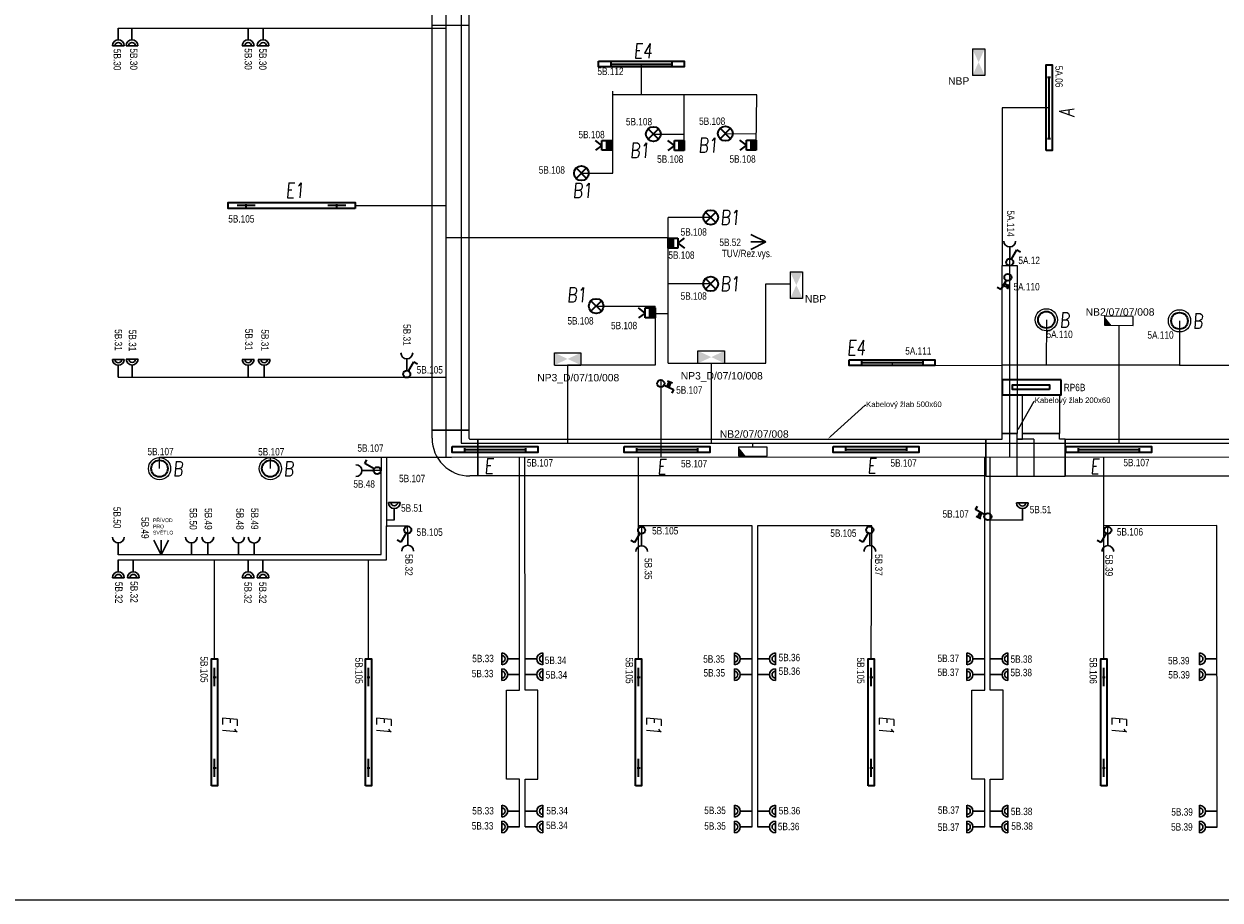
# Model space of a CAD drawing. Header units: millimetres. Extents: x 370888 to 505664, y 284292 to 447185.
# Tile 15 of 41: x 467278 to 483476, y 284292 to 296150. Entities that reach past the tile are written whole.
import ezdxf
from ezdxf import colors
from ezdxf.entities.mleader import LeaderData, LeaderLine
from ezdxf.enums import TextEntityAlignment as Align
from ezdxf.math import Vec2, Vec3

# ---------------------------------------------------------------- set-up
doc = ezdxf.new("R2010")
doc.units = ezdxf.units.MM
doc.header["$LTSCALE"] = 100
doc.layers.get('0').update_dxf_attribs({"color": 21, "linetype": 'CONTINUOUS'})
for name, color, linetype, lineweight in [('2DE_OBL', 91, 'CONTINUOUS', 35), ('2DE_OBL_L1', 91, 'CONTINUOUS', 35), ('CP_DETAL', 33, 'CONTINUOUS', 18), ('E_KABELOVY ŽLAB', 36, 'CONTINUOUS', 25), ('E_NOUZOVÉ+PP OSVĚTLENÍ', 60, 'CONTINUOUS', 25), ('E_ROZVADĚČE', 1, 'CONTINUOUS', 35), ('E_SVĚTLA POPIS', 130, 'CONTINUOUS', 30), ('E_VEDENÍ SILNOPROUD', 50, 'CONTINUOUS', 25), ('E_VEDENÍ_CBS', 214, 'CONTINUOUS', 25), ('E_VYPINACE', 170, 'CONTINUOUS', 35), ('E_ZÁSUVKY POPIS', 111, 'CONTINUOUS', 30), ('E_ZÁSUVKY-DVOJITE', 7, 'CONTINUOUS', 30), ('E_ZÁSUVKY.OST.+VYVODY', 11, 'CONTINUOUS', 30), ('E_ŽLABY', 40, 'CONTINUOUS', 15), ('U1 LIGHTING', 10, 'CONTINUOUS', 35)]:
    doc.layers.add(name, color=color, linetype=linetype, lineweight=lineweight)
for name, color, linetype in [('BEZPECNOSTNE SVETLA', 80, 'CONTINUOUS'), ('E_RÁM', 253, 'CONTINUOUS'), ('GC3_MEP_E_LV_SECURITY LIGHT', 80, 'CONTINUOUS'), ('PIKTOGRAMY', 210, 'CONTINUOUS'), ('PRIPOJKA 230V', 1, 'CONTINUOUS'), ('ŽLAB', 7, 'CONTINUOUS')]:
    doc.layers.add(name, color=color, linetype=linetype)
doc.styles.add('ARIAL', font='arial.ttf')
doc.styles.add('CP_ATTR', font='ROMANS.SHX')
doc.styles.add('CS-ROMANS', font='romans.shx', dxfattribs={"width": 0.75, "oblique": 5})
doc.styles.get("Standard").update_dxf_attribs({"font": 'arial.ttf'})
doc.styles.add('V+P_01_B3_E_FP_001$0$BLOCK', font='romans.shx', dxfattribs={"width": 0.8})

# ---------------------------------------------------------------- blocks, each defined once
blk = doc.blocks.new('A$C3423193F')
at = {"color": 1, "linetype": 'ByBlock'}
for p, q in [((80, 240), (0, 240)), ((80, 240), (160, 240)), ((80, 160), (80, 0))]:
    blk.add_line(p, q, dxfattribs=at)
for radius in [80, 45.2]:
    blk.add_arc((80, 240), radius, 180, 0, dxfattribs=at)
blk = doc.blocks.new('zasuvka_jednoducha')
at = {"color": 1, "lineweight": 30}
blk.add_line((19281, 12983), (19281, 13143), dxfattribs=at)
blk.add_arc((19281, 12903), 80, 0, 180, dxfattribs=at)
blk = doc.blocks.new('*U28', base_point=(57391, -22719))
at = {"lineweight": 30, "ltscale": 0.1}
for p, q in [((57291, -22519), (57391, -22719)), ((57391, -22719), (57391, -22519)), ((57391, -22719), (57491, -22519))]:
    blk.add_line(p, q, dxfattribs=at)
blk = doc.blocks.new('pripojka 230V')
at = {"layer": 'PRIPOJKA 230V', "color": 1, "xscale": -1}
blk.add_blockref('*U28', (0, -2, -40), dxfattribs=at)
blk = doc.blocks.new('*U30')
at = {"color": 0, "linetype": 'ByBlock'}
for p, q in [((24, 249.57), (96, 374.28)), ((96, 374.28), (143.56, 346.82))]:
    blk.add_line(p, q, dxfattribs=at)
blk.add_circle((0, 208), 48, dxfattribs=at)
blk = doc.blocks.new('prepinas-svetel-jednoduchy')
at = {"layer": 'E_VYPINACE', "rotation": 89.99999999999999}
blk.add_blockref('*U30', (208, 2), dxfattribs=at)
blk = doc.blocks.new('E')
at = {"layer": 'U1 LIGHTING', "style": 'CS-ROMANS', "oblique": 5, "width": 0.75}
blk.add_text('E', height=200, dxfattribs=at).set_placement((229480, 21709))
blk = doc.blocks.new('*U32', base_point=(28429, 5840))
at = {"linetype": 'ByBlock'}
blk.add_hatch(color=0, dxfattribs=at).paths.add_polyline_path([(28362, 5840), (28497, 5840), (28497, 5772), (28362, 5772)])
at = {"color": 0, "linetype": 'ByBlock'}
for p, q in [((28429, 5907), (28362, 5997)), ((28429, 5907), (28497, 5997)), ((28362, 5907), (28497, 5907)), ((28362, 5772), (28362, 5907)), ((28362, 5840), (28497, 5840)), ((28497, 5907), (28497, 5772)), ((28497, 5772), (28362, 5772))]:
    blk.add_line(p, q, dxfattribs=at)
blk = doc.blocks.new('pohybove-cidlo-svetla')
at = {"layer": 'E_VYPINACE', "rotation": 180}
blk.add_blockref('*U32', (-1, 30), dxfattribs=at)
blk = doc.blocks.new('*U24')
at = {"color": 0, "linetype": 'ByBlock'}
for p, q in [((24, 249.57), (96, 374.28)), ((96, 374.28), (143.56, 346.82))]:
    blk.add_line(p, q, dxfattribs=at)
blk.add_circle((0, 208), 48, dxfattribs=at)
blk = doc.blocks.new('tlacitko_prepinac_svetla')
at = {"layer": 'E_VYPINACE'}
for points in [[(16875, 8774), (16940, 8744)], [(16888, 8798), (16951, 8769)], [(16930, 8722), (16960, 8787)]]:
    blk.add_lwpolyline(points, dxfattribs=at)
at = {"layer": 'E_VYPINACE', "rotation": 180}
blk.add_blockref('*U24', (16937, 9090), dxfattribs=at)
blk = doc.blocks.new('*U4375')
for p, q in [((120, 260), (120, 370)), ((120, 370), (620, 370)), ((620, 370), (620, 260)), ((0, -250), (0, 250)), ((0, 250), (110, 250)), ((110, -250), (0, -250))]:
    blk.add_line(p, q)
for radius in [510, 10]:
    blk.add_arc((110, 260), radius, 270, 0)
at = {"style": 'CP_ATTR', "flags": 9}
for tag in ['NAME', 'PRODUCER', 'PRODUCT-TYPE', 'ARTICLE', 'FLOW', 'NUMBER', 'SYSTEM', 'FORM', 'SIZE', 'OTHER']:
    blk.add_attdef(tag, (0, 0), '', height=0.0001, dxfattribs=at)
blk = doc.blocks.new('*U4376')
for p, q in [((0, -250), (0, 250)), ((0, 250), (10960, 250)), ((10960, 250), (10960, -250)), ((10960, -250), (0, -250))]:
    blk.add_line(p, q)
at = {"style": 'CP_ATTR', "flags": 9}
for tag in ['NAME', 'PRODUCER', 'PRODUCT-TYPE', 'ARTICLE', 'FLOW', 'NUMBER', 'SYSTEM', 'FORM', 'SIZE', 'OTHER']:
    blk.add_attdef(tag, (0, 0), '', height=0.0001, dxfattribs=at)
blk = doc.blocks.new('*U4377')
for p, q in [((225, 325), (225, 325)), ((225, 325), (425, 325)), ((225, 250), (225, 325)), ((425, 325), (425, 325)), ((425, 250), (425, 325)), ((0, -250), (0, 250)), ((0, 250), (0, 250)), ((0, 250), (225, 250)), ((650, 250), (425, 250)), ((650, 250), (650, 250)), ((650, 250), (650, -250)), ((0, -250), (0, -250)), ((0, -250), (650, -250)), ((650, -250), (650, -250))]:
    blk.add_line(p, q)
at = {"style": 'CP_ATTR', "flags": 9}
for tag in ['NAME', 'PRODUCER', 'PRODUCT-TYPE', 'ARTICLE', 'FLOW', 'NUMBER', 'SYSTEM', 'FORM', 'SIZE', 'OTHER']:
    blk.add_attdef(tag, (0, 0), '', height=0.0001, dxfattribs=at)
blk = doc.blocks.new('*U4378')
for p, q in [((0, -100), (0, 100)), ((0, 100), (2275, 100)), ((2275, 100), (2275, -100)), ((2275, -100), (0, -100))]:
    blk.add_line(p, q)
at = {"style": 'CP_ATTR', "flags": 9}
for tag in ['NAME', 'PRODUCER', 'PRODUCT-TYPE', 'ARTICLE', 'FLOW', 'NUMBER', 'SYSTEM', 'FORM', 'SIZE', 'OTHER']:
    blk.add_attdef(tag, (0, 0), '', height=0.0001, dxfattribs=at)
blk = doc.blocks.new('2DELLI009_CZ')
for p, q in [((-0.5, 0.1), (-0.5, -0.1)), ((-0.5, 0), (0.5, 0)), ((0.5, 0.1), (0.5, -0.1))]:
    blk.add_line(p, q)
blk.add_lwpolyline([(-0.7, 0.2), (0.7, 0.2), (0.7, -0.2), (-0.7, -0.2)], close=True)
at = {"linetype": 'ByBlock', "style": 'CP_ATTR', "flags": 9}
for tag, p in [('NAME', (-0.092, -0.018)), ('GROUP', (-0.092, -0.018)), ('NUMBER', (-0.092, -0.018)), ('PRODUCER', (-0.092, -0.018)), ('ARTICLE', (-0.092, -0.018)), ('CHARACTER', (-0.092, -0.018)), ('VOLTAGE', (-0.092, -0.019)), ('WEIGHT', (-0.092, -0.018)), ('OTHER', (-0.092, -0.018)), ('PRODUCT-TYPE', (-0.092, -0.019)), ('ORDER-NO', (-0.092, -0.019)), ('POWER', (-0.092, -0.019))]:
    blk.add_attdef(tag, text='', height=0.00005, dxfattribs=at).set_placement(p, align=Align.MIDDLE_LEFT)
blk = doc.blocks.new('*U48')
at = {"layer": 'GC3_MEP_E_LV_SECURITY LIGHT', "linetype": 'ByBlock'}
for p, q in [((135, 59), (-255, 61)), ((-255, 61), (-255, -59)), ((135, -61), (135, 59)), ((-255, -59), (135, -61))]:
    blk.add_line(p, q, dxfattribs=at)
at = {"layer": 'GC3_MEP_E_LV_SECURITY LIGHT'}
blk.add_solid([(-255, 61), (-255, -59), (-158, -60)], dxfattribs=at)
at = {"layer": 'BEZPECNOSTNE SVETLA', "style": 'ARIAL'}
blk.add_attdef('BEZ.SV', (52, -54), '', height=100, dxfattribs=at)
blk = doc.blocks.new('V+P_01_B3_E_FP_001$0$E-LI-35')
at = {"layer": 'E_NOUZOVÉ+PP OSVĚTLENÍ', "linetype": 'ByBlock'}
for p, q in [((-10.88, -1.92), (10.88, -1.92)), ((-10.88, -12.08), (-10.88, -1.92)), ((10.88, -1.92), (10.88, -12.08)), ((-10.88, -12.08), (10.88, -12.08))]:
    blk.add_line(p, q, dxfattribs=at)
at = {"layer": 'E_NOUZOVÉ+PP OSVĚTLENÍ'}
blk.add_solid([(-10.88, -12.08), (-10.88, -1.92), (10.88, -1.92), (10.88, -12.08)], dxfattribs=at)
at = {"layer": 'E_NOUZOVÉ+PP OSVĚTLENÍ', "style": 'V+P_01_B3_E_FP_001$0$BLOCK', "width": 0.8, "flags": 8}
for tag, p in [('DIVERS.1', (-17.93, -2.11)), ('DIVERS.2', (-16.41, -11.97))]:
    blk.add_attdef(tag, text='', height=7.25, dxfattribs=at).set_placement(p, align=Align.RIGHT)
at = {"layer": 'E_NOUZOVÉ+PP OSVĚTLENÍ', "style": 'V+P_01_B3_E_FP_001$0$BLOCK', "width": 0.8}
for tag, p, height, flags in [('BLOCKNAME', (-6.79, -1.4), 2.54, 3), ('LEISTUNG', (13.35, -11.99), 7.25, 8)]:
    blk.add_attdef(tag, p, '', height=height, dxfattribs=dict(at, flags=flags))
blk.add_attdef('STROMKREIS', text='', height=7.25, dxfattribs=at).set_placement((-11.76, -23.81), align=Align.BOTTOM_CENTER)
blk = doc.blocks.new('*U49')
at = {"layer": 'GC3_MEP_E_LV_SECURITY LIGHT', "xscale": 16.54563019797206, "yscale": 16.54563022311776, "zscale": 16.54563022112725}
blk.add_blockref('V+P_01_B3_E_FP_001$0$E-LI-35', (0, 116), dxfattribs=at)
at = {"layer": 'PIKTOGRAMY', "style": 'ARIAL'}
blk.add_attdef('PIKTOGRAM', (162, -40), '', height=100, dxfattribs=at)
blk = doc.blocks.new('*U61')
at = {"layer": 'GC3_MEP_E_LV_SECURITY LIGHT', "xscale": 16.54563019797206, "yscale": 16.54563022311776, "zscale": 16.54563022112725, "rotation": 270.2193183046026}
blk.add_blockref('V+P_01_B3_E_FP_001$0$E-LI-35', (116, 0), dxfattribs=at)
at = {"layer": 'PIKTOGRAMY', "style": 'ARIAL'}
blk.add_attdef('PIKTOGRAM', (162, -40), '', height=100, dxfattribs=at)
blk = doc.blocks.new('2DELLI018_CZ')
for p, q in [((-0.6, 0), (-0.4, 0)), ((-0.5, 0.1), (-0.5, -0.1)), ((0.4, 0), (0.6, 0)), ((0.5, 0.1), (0.5, -0.1))]:
    blk.add_line(p, q)
blk.add_lwpolyline([(-0.7, 0.2), (0.7, 0.2), (0.7, -0.2), (-0.7, -0.2)], close=True)
at = {"linetype": 'ByBlock', "style": 'CP_ATTR', "flags": 9}
for tag, p in [('NAME', (-0.092, -0.018)), ('GROUP', (-0.092, -0.018)), ('NUMBER', (-0.092, -0.018)), ('PRODUCER', (-0.092, -0.018)), ('ARTICLE', (-0.092, -0.018)), ('CHARACTER', (-0.092, -0.018)), ('VOLTAGE', (-0.092, -0.019)), ('WEIGHT', (-0.092, -0.018)), ('OTHER', (-0.092, -0.018)), ('PRODUCT-TYPE', (-0.092, -0.019)), ('ORDER-NO', (-0.092, -0.019)), ('POWER', (-0.092, -0.019))]:
    blk.add_attdef(tag, text='', height=0.00005, dxfattribs=at).set_placement(p, align=Align.MIDDLE_LEFT)
blk = doc.blocks.new('E1')
at = {"layer": 'U1 LIGHTING', "style": 'CS-ROMANS', "oblique": 5, "width": 0.75}
blk.add_text('E1', height=200, dxfattribs=at).set_placement((229480, 21709))
blk = doc.blocks.new('2DELPH010_CZ')
blk.add_ellipse((0, 0), major_axis=(-0.053, 0.053), ratio=1, start_param=3.926991, end_param=10.210176)
at = {"layer": 'CP_DETAL'}
blk.add_ellipse((0, 0), major_axis=(-0.0707, 0.0707), ratio=1, start_param=3.926991, end_param=10.210176, dxfattribs=at)
at = {"linetype": 'ByBlock', "style": 'CP_ATTR', "flags": 9}
for tag in ['NAME', 'GROUP', 'NUMBER', 'PRODUCER', 'ARTICLE', 'PRODUCT-TYPE', 'ORDER-NO', 'CHARACTER', 'POWER', 'VOLTAGE', 'WEIGHT', 'OTHER']:
    blk.add_attdef(tag, text='', height=0.00000005, dxfattribs=at).set_placement((0, 0), align=Align.MIDDLE_LEFT)
blk = doc.blocks.new('B')
at = {"layer": 'U1 LIGHTING', "style": 'CS-ROMANS', "oblique": 5, "width": 0.75}
blk.add_text('B', height=200, dxfattribs=at).set_placement((229480, 21709))
blk = doc.blocks.new('*U4384')
for p, q in [((0, -250), (0, 250)), ((0, 250), (6877, 250)), ((6877, 250), (6877, -250)), ((6877, -250), (0, -250))]:
    blk.add_line(p, q)
at = {"style": 'CP_ATTR', "flags": 9}
for tag in ['NAME', 'PRODUCER', 'PRODUCT-TYPE', 'ARTICLE', 'FLOW', 'NUMBER', 'SYSTEM', 'FORM', 'SIZE', 'OTHER']:
    blk.add_attdef(tag, (0, 0), '', height=0.0001, dxfattribs=at)
blk = doc.blocks.new('E4')
at = {"layer": 'U1 LIGHTING', "style": 'CS-ROMANS', "oblique": 5, "width": 0.75}
blk.add_text('E4', height=200, dxfattribs=at).set_placement((229480, 21709))
blk = doc.blocks.new('2DELLI_01_CZ')
for p, q in [((-0.354, 0.354), (0.354, -0.354)), ((-0.354, -0.354), (0.354, 0.354))]:
    blk.add_line(p, q)
blk.add_circle((0, 0), 0.5)
at = {"linetype": 'ByBlock', "style": 'CP_ATTR', "flags": 9}
for tag, p in [('NAME', (-0.092, -0.018)), ('GROUP', (-0.092, -0.018)), ('NUMBER', (-0.092, -0.018)), ('PRODUCER', (-0.092, -0.018)), ('ARTICLE', (-0.092, -0.018)), ('CHARACTER', (-0.092, -0.018)), ('VOLTAGE', (-0.092, -0.019)), ('WEIGHT', (-0.092, -0.018)), ('OTHER', (-0.092, -0.018)), ('PRODUCT-TYPE', (-0.092, -0.019)), ('ORDER-NO', (-0.092, -0.019)), ('POWER', (-0.092, -0.019))]:
    blk.add_attdef(tag, text='', height=0.00005, dxfattribs=at).set_placement(p, align=Align.MIDDLE_LEFT)
blk = doc.blocks.new('B1')
at = {"layer": 'U1 LIGHTING', "style": 'CS-ROMANS', "oblique": 5, "width": 0.75}
blk.add_text('B1', height=200, dxfattribs=at).set_placement((229480, 21709))
blk = doc.blocks.new('Rozvaděč')
at = {"layer": 'E_ROZVADĚČE'}
blk.add_lwpolyline([(2, 6), (802, 6), (802, 206), (2, 206), (2, 6)], dxfattribs=at)
blk.add_lwpolyline([(161, 134), (664, 134), (664, 73), (161, 73)], close=True, dxfattribs=at)
blk = doc.blocks.new('*U4391')
for p, q in [((75, 325), (75, 325)), ((75, 325), (575, 325)), ((75, 250), (75, 325)), ((575, 325), (575, 325)), ((575, 250), (575, 325)), ((0, -250), (0, 250)), ((0, 250), (0, 250)), ((0, 250), (75, 250)), ((650, 250), (575, 250)), ((650, 250), (650, 250)), ((650, 250), (650, -250)), ((0, -250), (0, -250)), ((0, -250), (650, -250)), ((650, -250), (650, -250))]:
    blk.add_line(p, q)
at = {"style": 'CP_ATTR', "flags": 9}
for tag in ['NAME', 'PRODUCER', 'PRODUCT-TYPE', 'ARTICLE', 'FLOW', 'NUMBER', 'SYSTEM', 'FORM', 'SIZE', 'OTHER']:
    blk.add_attdef(tag, (0, 0), '', height=0.0001, dxfattribs=at)
blk = doc.blocks.new('*U4392')
for p, q in [((0, -250), (0, 250)), ((0, 250), (5050, 250)), ((5050, 250), (5050, -250)), ((5050, -250), (0, -250))]:
    blk.add_line(p, q)
at = {"linetype": 'ByBlock', "style": 'CP_ATTR', "flags": 9}
for tag in ['NAME', 'PRODUCER', 'PRODUCT-TYPE', 'ARTICLE', 'FLOW', 'NUMBER', 'SYSTEM', 'FORM', 'SIZE', 'OTHER']:
    blk.add_attdef(tag, (0, 0), '', height=0.0001, dxfattribs=at)
blk = doc.blocks.new('*U4393')
for p, q in [((0, -250), (0, 250)), ((0, 250), (526, 250)), ((526, 250), (526, -250)), ((526, -250), (0, -250))]:
    blk.add_line(p, q)
at = {"linetype": 'ByBlock', "style": 'CP_ATTR', "flags": 9}
for tag in ['NAME', 'PRODUCER', 'PRODUCT-TYPE', 'ARTICLE', 'FLOW', 'NUMBER', 'SYSTEM', 'FORM', 'SIZE', 'OTHER']:
    blk.add_attdef(tag, (0, 0), '', height=0.0001, dxfattribs=at)
blk = doc.blocks.new('A')
at = {"layer": 'U1 LIGHTING', "style": 'CS-ROMANS', "oblique": 5, "width": 0.75}
blk.add_text('A', height=200, dxfattribs=at).set_placement((229480, 21709))

msp = doc.modelspace()

# ---------------------------------------------------------------- linework, layer by layer
at = {"layer": 'E_RÁM', "color": 252, "true_color": 0x939598}
msp.add_lwpolyline([(493617, 284292), (467037, 284292), (467037, 307972), (493617, 307972)], close=True, dxfattribs=at)
at = {"layer": 'E_VEDENÍ SILNOPROUD'}
for p, q in [((472992, 302080), (472992, 290285)), ((468556, 296095), (473001, 296095)), ((475638, 295608), (475638, 295192)), ((475252, 295192), (475252, 295242)), ((477202, 295192), (475252, 295192)), ((475252, 294130), (475252, 295192)), ((476220, 294505), (476220, 295192)), ((477196, 294509), (477202, 295192)), ((481161, 295016), (480527, 295016)), ((480527, 295016), (480527, 292882)), ((475802, 294660), (476220, 294660)), ((476777, 294667), (477197, 294663)), ((474827, 294130), (475252, 294130)), ((471762, 293692), (472992, 293692)), ((476578, 293532), (476002, 293532)), ((476002, 291557), (476002, 293532)), ((476002, 293257), (473001, 293257)), ((480527, 292882), (480627, 292878)), ((480627, 292878), (480628, 292973)), ((480627, 290290), (480627, 292882)), ((476578, 292632), (476002, 292632)), ((475027, 292332), (475827, 292332)), ((475827, 292232), (475827, 292332)), ((475827, 292232), (476002, 292232)), ((475827, 292232), (475827, 291532)), ((481124, 292146), (481121, 291532)), ((482927, 292132), (482927, 291532)), ((475827, 291532), (474641, 291532)), ((476002, 291557), (476586, 291557)), ((479035, 291566), (479035, 291526)), ((479035, 291526), (480527, 291532)), ((482927, 291532), (480527, 291532)), ((482927, 291532), (483977, 291532)), ((468556, 291370), (472992, 291370)), ((475902, 291332), (475903, 290287)), ((469114, 290132), (469114, 290285)), ((469114, 290285), (473069, 290285)), ((470614, 290285), (470614, 290132)), ((472114, 290285), (472114, 290105)), ((472189, 290285), (472189, 289343)), ((473069, 290285), (488464, 290295)), ((473989, 289357), (473989, 290286)), ((474064, 287135), (474062, 290286)), ((475602, 287557), (475601, 290287)), ((480289, 289357), (480289, 290290)), ((480364, 287135), (480362, 290290)), ((481902, 287557), (481900, 290291)), ((469114, 290132), (469114, 290132)), ((469114, 290132), (469114, 290132)), ((469114, 290132), (469114, 290132)), ((469114, 290132), (469114, 290132)), ((472114, 290105), (472014, 290105)), ((472114, 288970), (472114, 290105)), ((472293, 289432), (472189, 289432)), ((472189, 288895), (472189, 289357)), ((472189, 289357), (472473, 289357)), ((472475, 289255), (472473, 289357)), ((473989, 287135), (473989, 289357)), ((477139, 289357), (475601, 289357)), ((475644, 289249), (475644, 289357)), ((477139, 285282), (477139, 289357)), ((478759, 289357), (477214, 289357)), ((477214, 289357), (477214, 285282)), ((478752, 287557), (478759, 289357)), ((480289, 287135), (480289, 289357)), ((480799, 289432), (480363, 289432)), ((483433, 289361), (481903, 289357)), ((481956, 289249), (481956, 289357)), ((483439, 285281), (483433, 289361)), ((468556, 288970), (472114, 288970)), ((468556, 288895), (472189, 288895)), ((469860, 287557), (469860, 288895)), ((471944, 287557), (471944, 288895)), ((473814, 285930), (473814, 287135)), ((473814, 287135), (473989, 287135)), ((474239, 287135), (474064, 287135)), ((474239, 285930), (474239, 287135)), ((480114, 285930), (480114, 287135)), ((480114, 287135), (480289, 287135)), ((480539, 287135), (480364, 287135)), ((480539, 285930), (480539, 287135)), ((473989, 285930), (473814, 285930)), ((473989, 285282), (473989, 285930)), ((474064, 285282), (474064, 285930)), ((474064, 285930), (474239, 285930)), ((480289, 285930), (480114, 285930)), ((480289, 285282), (480289, 285930)), ((480364, 285282), (480364, 285930)), ((480364, 285930), (480539, 285930))]:
    msp.add_line(p, q, dxfattribs=at)
at = {"layer": 'E_VEDENÍ_CBS'}
for p, q in [((473199, 301857), (473199, 290474)), ((477323, 292632), (477654, 292633)), ((477327, 291557), (477323, 292632)), ((482104, 292072), (482104, 290474)), ((474641, 291532), (474641, 290474)), ((476586, 291557), (477327, 291557)), ((476586, 291557), (476586, 290474)), ((473199, 290474), (485707, 290474)), ((477150, 290422), (477150, 290474))]:
    msp.add_line(p, q, dxfattribs=at)
at = {"layer": 'E_ŽLABY'}
msp.add_line((472805, 296132), (473305, 296132), dxfattribs=at)

# ---------------------------------------------------------------- block references
msp.add_blockref('E1', (241340, 272090))
for name, p, rotation in [('Rozvaděč', (481328, 291338), 180), ('E1', (448258, 516259), 270), ('E1', (450342, 516259), 270), ('E1', (454000, 516259), 270), ('E1', (457150, 516259), 270), ('E1', (460300, 516259), 270)]:
    msp.add_blockref(name, p, dxfattribs=dict(rotation=rotation))
at = {"layer": '2DE_OBL'}
for name, p, xscale, yscale, zscale in [('2DELLI_01_CZ', (475802, 294660), 200, 200, 100), ('2DELLI_01_CZ', (476777, 294667), 200, 200, 100), ('2DELLI_01_CZ', (474827, 294130), 200, 200, 100), ('2DELLI_01_CZ', (476578, 293532), 200, 200, 100), ('2DELLI_01_CZ', (476578, 292632), 200, 200, 100), ('2DELLI_01_CZ', (475027, 292332), 200, 200, 100), ('2DELPH010_CZ', (481124, 292146), 1500, 1500, 252.5252525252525), ('2DELPH010_CZ', (482927, 292132), 1500, 1500, 252.5252525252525), ('2DELPH010_CZ', (469114, 290132), 1500, 1500, 252.5252525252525), ('2DELPH010_CZ', (470614, 290132), 1500, 1500, 252.5252525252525)]:
    msp.add_blockref(name, p, dxfattribs=dict(at, xscale=xscale, yscale=yscale, zscale=zscale))
at = {"layer": '2DE_OBL', "xscale": 1228.571428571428, "yscale": 200, "zscale": 1000}
for p, rotation in [((470902, 293692), 180), ((469860, 286697), 89.99999999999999), ((471944, 286697), 89.99999999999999), ((475602, 286697), 89.99999999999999), ((478752, 286697), 89.99999999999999), ((481902, 286697), 89.99999999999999)]:
    msp.add_blockref('2DELLI018_CZ', p, dxfattribs=dict(at, rotation=rotation))
at = {"layer": '2DE_OBL_L1', "xscale": 828.5714285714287, "yscale": 200, "zscale": 1000}
for p in [(475638, 295608), (479035, 291566), (473657, 290390), (475986, 290390), (478816, 290391), (481967, 290390)]:
    msp.add_blockref('2DELLI009_CZ', p, dxfattribs=at)
at = {"layer": '2DE_OBL_L1', "xscale": 828.5714285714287, "yscale": 200, "zscale": 1000, "rotation": 90}
msp.add_blockref('2DELLI009_CZ', (481161, 295016), dxfattribs=at)
at = {"layer": 'E_NOUZOVÉ+PP OSVĚTLENÍ'}
ref = msp.add_blockref('*U61', (480206, 295632), dxfattribs=at)
ref.add_attrib('PIKTOGRAM', 'NBP', (479793, 295329), dxfattribs={"height": 100, "style": 'ARIAL'})
ref = msp.add_blockref('*U61', (477738, 292615), dxfattribs=at)
ref.add_attrib('PIKTOGRAM', 'NBP', (477855, 292380), dxfattribs={"height": 100, "style": 'ARIAL'})
ref = msp.add_blockref('*U48', (482164, 292132), dxfattribs=at)
ref.add_attrib('BEZ.SV', 'NB2/07/07/008', (481656, 292202), dxfattribs={"layer": 'BEZPECNOSTNE SVETLA', "height": 100, "style": 'ARIAL'})
ref = msp.add_blockref('*U49', (474641, 291616), dxfattribs=at)
ref.add_attrib('PIKTOGRAM', 'NP3_D/07/10/008', (474229, 291313), dxfattribs={"height": 100, "style": 'ARIAL'})
ref = msp.add_blockref('*U49', (476586, 291641), dxfattribs=at)
ref.add_attrib('PIKTOGRAM', 'NP3_D/07/10/008', (476173, 291338), dxfattribs={"height": 100, "style": 'ARIAL'})
ref = msp.add_blockref('*U48', (477210, 290362), dxfattribs=at)
ref.add_attrib('BEZ.SV', 'NB2/07/07/008', (476702, 290550), dxfattribs={"layer": 'BEZPECNOSTNE SVETLA', "height": 100, "style": 'ARIAL'})
at = {"layer": 'E_VEDENÍ_CBS', "rotation": 90}
msp.add_blockref('A', (503208, 65413), dxfattribs=at)
at = {"layer": 'E_VYPINACE'}
for p, rotation in [((472460, 291411), 270), ((472478, 289303), 89.99999999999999), ((475644, 289298), 89.99999999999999), ((478735, 289302), 89.99999999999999), ((481958, 289298), 89.99999999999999)]:
    msp.add_blockref('prepinas-svetel-jednoduchy', p, dxfattribs=dict(at, rotation=rotation))
at = {"layer": 'E_ZÁSUVKY-DVOJITE', "xscale": -1, "rotation": 180}
for p in [(468476, 296095), (468661, 296095), (470234, 296095), (470436, 296095), (468476, 288895), (468679, 288895), (470234, 288895), (470435, 288895)]:
    msp.add_blockref('A$C3423193F', p, dxfattribs=at)
at = {"layer": 'E_ZÁSUVKY-DVOJITE'}
for p in [(468476, 291370), (468663, 291374), (470234, 291370), (470451, 291370), (472213, 289432), (480719, 289430)]:
    msp.add_blockref('A$C3423193F', p, dxfattribs=at)
for p, rotation in [((473989, 287477), 89.99999999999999), ((474064, 287637), 270), ((477139, 287477), 89.99999999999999), ((477214, 287637), 270), ((480289, 287477), 89.99999999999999), ((480364, 287637), 270), ((483439, 287477), 89.99999999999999), ((473989, 287263), 89.99999999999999), ((474064, 287423), 270), ((477139, 287263), 89.99999999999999), ((477214, 287423), 270), ((480289, 287263), 89.99999999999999), ((480364, 287423), 270), ((483439, 287263), 89.99999999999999), ((473989, 285416), 89.99999999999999), ((474064, 285576), 270), ((477139, 285416), 89.99999999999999), ((477214, 285576), 270), ((480289, 285416), 89.99999999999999), ((480364, 285576), 270), ((483439, 285415), 89.99999999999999), ((473989, 285202), 89.99999999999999), ((474064, 285362), 270), ((477139, 285202), 89.99999999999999), ((477214, 285362), 270), ((480289, 285202), 89.99999999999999), ((480360, 285362), 270), ((483439, 285201), 89.99999999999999)]:
    msp.add_blockref('A$C3423193F', p, dxfattribs=dict(at, rotation=rotation))
at = {"layer": 'E_ZÁSUVKY.OST.+VYVODY', "rotation": 89.99999999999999}
msp.add_blockref('pripojka 230V', (477321, 293199), dxfattribs=at)
at = {"layer": 'E_ZÁSUVKY.OST.+VYVODY', "color": 1}
for name, p, rotation in [('zasuvka_jednoducha', (499909, 306115), 180), ('zasuvka_jednoducha', (491744, 304601), 180), ('tlacitko_prepinac_svetla', (486227, 275185), 94.99999999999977), ('zasuvka_jednoducha', (458871, 309386), 270), ('tlacitko_prepinac_svetla', (471449, 306418), 270), ('zasuvka_jednoducha', (487837, 302109), 180), ('zasuvka_jednoducha', (488827, 302109), 180), ('zasuvka_jednoducha', (489049, 302108), 180), ('zasuvka_jednoducha', (489465, 302108), 180), ('zasuvka_jednoducha', (489676, 302107), 180)]:
    msp.add_blockref(name, p, dxfattribs=dict(at, rotation=rotation))
for name, p in [('tlacitko_prepinac_svetla', (463666, 283839)), ('zasuvka_jednoducha', (453194, 276112)), ('zasuvka_jednoducha', (456362, 276105)), ('zasuvka_jednoducha', (459452, 276108)), ('zasuvka_jednoducha', (462675, 276106))]:
    msp.add_blockref(name, p, dxfattribs=at)
at = {"layer": 'E_ZÁSUVKY.OST.+VYVODY'}
msp.add_blockref('pripojka 230V', (469137, 288965), dxfattribs=at)
at = {"layer": 'E_ŽLABY'}
for name, p, rotation in [('*U4376', (473055, 301612), 270), ('*U4378', (480627, 290606), 90), ('*U4393', (481052, 290606), 90)]:
    msp.add_blockref(name, p, dxfattribs=dict(at, rotation=rotation))
for name, p in [('E4', (246054, 273977)), ('B1', (246006, 272630)), ('B1', (246931, 272700)), ('B1', (245229, 272086)), ('B1', (247228, 271723)), ('B1', (247228, 270823)), ('B1', (245153, 270676)), ('B', (251824, 270334)), ('B', (253627, 270320)), ('E4', (248944, 269960)), ('*U4384', (473425, 290282)), ('*U4392', (481377, 290281)), ('B', (239814, 268320)), ('B', (241314, 268320))]:
    msp.add_blockref(name, p, dxfattribs=at)
at = {"layer": 'E_ŽLABY', "zscale": 50, "rotation": 270}
msp.add_blockref('*U4375', (473055, 290652), dxfattribs=at)
at = {"layer": 'E_ŽLABY', "zscale": 50}
for name, p in [('*U4377', (480302, 290281)), ('*U4391', (480727, 290281))]:
    msp.add_blockref(name, p, dxfattribs=at)
at = {"layer": 'U1 LIGHTING'}
for p in [(244034, 268358), (246374, 268349), (249217, 268362), (252238, 268353)]:
    msp.add_blockref('E', p, dxfattribs=at)
at = {"layer": 'ŽLAB'}
for name, p, rotation in [('pohybove-cidlo-svetla', (475143, 294506), 270), ('pohybove-cidlo-svetla', (476123, 294504), 270), ('pohybove-cidlo-svetla', (477098, 294509), 270), ('pohybove-cidlo-svetla', (476098, 293186), 89.99999999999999), ('prepinas-svetel-jednoduchy', (480626, 292925), 270), ('pohybove-cidlo-svetla', (475726, 292237), 270)]:
    msp.add_blockref(name, p, dxfattribs=dict(at, rotation=rotation))
msp.add_blockref('prepinas-svetel-jednoduchy', (472062, 290103), dxfattribs=at)

# ---------------------------------------------------------------- texts
at = {"layer": 'E_SVĚTLA POPIS', "width": 0.8}
for s, p in [('5B.112', (475044, 295459)), ('5B.108', (475430, 294778)), ('5B.108', (476421, 294784)), ('5B.108', (474788, 294603)), ('5B.108', (475853, 294271)), ('5B.108', (476833, 294273)), ('5B.108', (474250, 294124)), ('5B.105', (470045, 293462)), ('5B.108', (476171, 293285)), ('5B.108', (476005, 292972)), ('5A.12', (480745, 292900)), ('5A.110', (480679, 292544)), ('5B.108', (476171, 292418)), ('5B.108', (474638, 292082)), ('5B.108', (475228, 292018)), ('5A.110', (481126, 291899)), ('5A.110', (482493, 291890)), ('5A.111', (479213, 291675)), ('5B.105', (472597, 291419)), ('5B.107', (476111, 291146)), ('5B.107', (471794, 290360)), ('5B.107', (468951, 290313)), ('5B.107', (470450, 290310)), ('5B.107', (474089, 290160)), ('5B.107', (476176, 290149)), ('5B.107', (479013, 290158)), ('5B.107', (482167, 290164)), ('5B.107', (472358, 289948)), ('5B.51', (472385, 289548)), ('5B.107', (479718, 289469)), ('5B.51', (480898, 289528)), ('5B.105', (475785, 289241)), ('5B.105', (478198, 289209)), ('5B.106', (482079, 289226))]:
    msp.add_text(s, height=100, dxfattribs=at).set_placement(p)
for s, p in [('5A.06', (481246, 295584)), ('5B.105', (469668, 287590)), ('5B.105', (471765, 287574)), ('5B.105', (475426, 287576)), ('5B.105', (478559, 287575)), ('5B.106', (481709, 287573))]:
    msp.add_text(s, height=100, rotation=270, dxfattribs=at).set_placement(p)
at = {"layer": 'E_ZÁSUVKY POPIS', "width": 0.8}
for s, p in [('5B.30', (468492, 295813)), ('5B.30', (468715, 295819)), ('5B.30', (470266, 295821)), ('5B.30', (470463, 295819)), ('5A.114', (480591, 293626)), ('5B.31', (472415, 292087)), ('5B.31', (468508, 292019)), ('5B.31', (468698, 292011)), ('5B.31', (470274, 292024)), ('5B.31', (470493, 292017)), ('5B.50', (468490, 289614)), ('5B.49', (468869, 289476)), ('5B.50', (469521, 289597)), ('5B.49', (469726, 289597)), ('5B.48', (470154, 289596)), ('5B.49', (470353, 289599)), ('5B.32', (472442, 288974)), ('5B.35', (475683, 288922)), ('5B.37', (478804, 288974)), ('5B.39', (481924, 288967)), ('5B.32', (468513, 288599)), ('5B.32', (468720, 288608)), ('5B.32', (470262, 288598)), ('5B.32', (470462, 288598))]:
    msp.add_text(s, height=100, rotation=270, dxfattribs=at).set_placement(p)
for s, p in [('5B.52', (476696, 293144)), ('TUV/Rez.vys.', (476728, 292994)), ('RP6B', (481360, 291180)), ('5B.48', (471739, 289874)), ('5B.105', (472595, 289222)), ('5B.33', (473349, 287512)), ('5B.34', (474332, 287487)), ('5B.35', (476477, 287505)), ('5B.36', (477498, 287525)), ('5B.37', (479650, 287514)), ('5B.38', (480639, 287504)), ('5B.39', (482771, 287483)), ('5B.33', (473343, 287308)), ('5B.34', (474343, 287290)), ('5B.35', (476481, 287318)), ('5B.36', (477498, 287340)), ('5B.37', (479650, 287325)), ('5B.38', (480637, 287322)), ('5B.39', (482775, 287291)), ('5B.33', (473349, 285451)), ('5B.34', (474352, 285452)), ('5B.35', (476491, 285456)), ('5B.36', (477499, 285452)), ('5B.37', (479655, 285460)), ('5B.38', (480643, 285442)), ('5B.39', (482816, 285435)), ('5B.33', (473343, 285247)), ('5B.34', (474349, 285253)), ('5B.35', (476491, 285245)), ('5B.36', (477488, 285238)), ('5B.37', (479653, 285229)), ('5B.38', (480649, 285244)), ('5B.39', (482813, 285232))]:
    msp.add_text(s, height=100, dxfattribs=at).set_placement(p)
at = {"layer": 'E_ZÁSUVKY POPIS', "insert": (469025, 289457), "char_height": 50, "attachment_point": 1}
msp.add_mtext_dynamic_manual_height_columns('PŘÍVOD PRO SVĚTLO', width=210, gutter_width=12.5, heights=[0], dxfattribs=at)

# ---------------------------------------------------------------- leaders
at = {"layer": 'E_KABELOVY ŽLAB'}
ml = msp.add_multileader_mtext('Standard', dxfattribs=at)
ml.set_content('Kabelový žlab 200x60', color=256, style='ARIAL')
ml.set_leader_properties()
ml.build(insert=Vec2(0, 0))
ml.multileader.update_dxf_attribs({"arrow_head_size": 50})
ctx = ml.context
ctx.base_point, ctx.char_height, ctx.arrow_head_size, ctx.plane_origin = Vec3(480965, 291046), 75, 50, Vec3(480709, 290617)
notes = []
notes.append((ctx, [(0, (1, 1, 0), (480957, 291046), (1, 0), 8, [(0, [(480721, 290626)], 0, [])])]))
ctx.mtext.insert, ctx.mtext.flow_direction = Vec3(480967, 291095), 5
ml = msp.add_multileader_mtext('Standard', dxfattribs=at)
ml.set_content('Kabelový žlab 500x60', color=256, style='ARIAL')
ml.set_leader_properties()
ml.build(insert=Vec2(0, 0))
ml.multileader.update_dxf_attribs({"arrow_head_size": 50})
ctx = ml.context
ctx.base_point, ctx.char_height, ctx.arrow_head_size, ctx.plane_origin = Vec3(478680, 290991), 75, 50, Vec3(478153, 290524)
notes.append((ctx, [(0, (1, 1, 0), (478672, 290991), (1, 0), 8, [(0, [(478165, 290534)], 0, [])])]))
ctx.mtext.insert, ctx.mtext.flow_direction = Vec3(478682, 291040), 5
for ctx, leaders in notes:
    for number, flags, end, landing, length, lines in leaders:
        leader = LeaderData()
        leader.index, (leader.has_last_leader_line, leader.has_dogleg_vector, leader.attachment_direction) = number, flags
        leader.last_leader_point, leader.dogleg_vector, leader.dogleg_length = Vec3(end), Vec3(landing), length
        for number, points, colour, breaks in lines:
            line = LeaderLine()
            line.index, line.vertices, line.color, line.breaks = number, Vec3.list(points), colors.encode_raw_color(colour), breaks
            leader.lines.append(line)
        ctx.leaders.append(leader)

doc.saveas('drawing.dxf')
